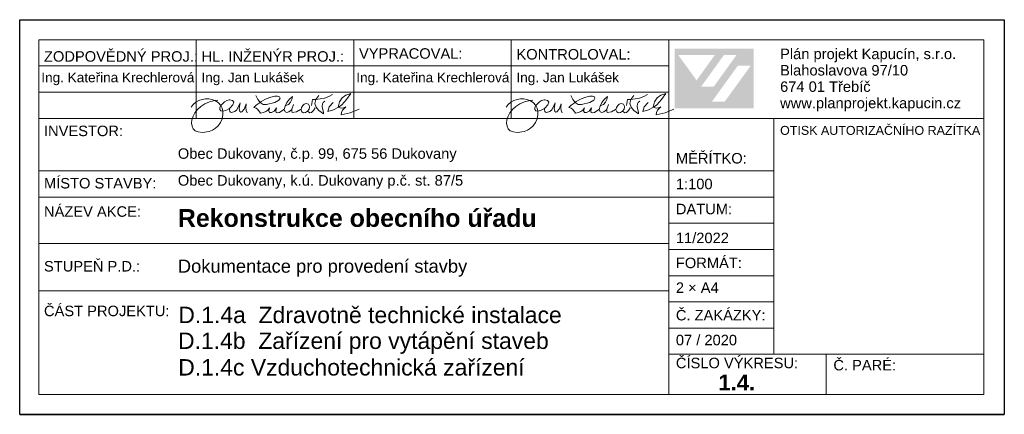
# Model space of a CAD drawing. Header units: millimetres. Extents: x 28262 to 240133, y -152087 to 56534.
# Tile 46 of 107: x 55202 to 73958, y 49006 to 56534. Entities that reach past the tile are written whole.
import ezdxf

# ---------------------------------------------------------------- set-up
doc = ezdxf.new("R2010")
doc.units = ezdxf.units.MM
doc.header["$MEASUREMENT"] = 0
doc.layers.get('0').update_dxf_attribs({"lineweight": 9})
doc.layers.add('--písmo', color=7, linetype='Continuous', lineweight=25)
doc.layers.add('--tabulka', color=7, linetype='Continuous', lineweight=20)
doc.styles.add('GENERATED_STYLE_1', font='arial.ttf')
doc.styles.add('GENERATED_STYLE_2', font='arialbd.ttf')

msp = doc.modelspace()

# ---------------------------------------------------------------- hatches: boundary and pattern name
at = {"linetype": 'Continuous', "lineweight": 25}
h = msp.add_hatch(color=1, dxfattribs=at)
h.paths.add_polyline_path([(67678, 55979), (69186, 55979), (69186, 54842), (67678, 54842)])
h.paths.add_polyline_path([(67748, 55859), (68096, 55377), (68443, 55858)], flags=0)
h.paths.add_polyline_path([(68858, 55860), (68618, 55860), (68181, 55255), (68421, 55254)], flags=0)
h.paths.add_polyline_path([(69126, 55654), (68881, 55654), (68387, 54970), (68632, 54970)], flags=0)

# ---------------------------------------------------------------- linework, layer by layer
at = {"layer": '--písmo'}
for p, q in [((55202, 56534), (73958, 56534)), ((55202, 49006), (55202, 56534)), ((73958, 56534), (73958, 49006)), ((55202, 49006), (73958, 49006)), ((73958, 49006), (55202, 49006))]:
    msp.add_line(p, q, dxfattribs=at)
at = {"layer": '--tabulka', "linetype": 'Continuous'}
for p, q in [((55565, 56151), (73565, 56151)), ((55565, 56151), (55565, 49384)), ((58565, 56151), (58565, 54651)), ((61565, 56151), (61565, 54651)), ((64565, 56151), (64565, 54651)), ((67565, 50151), (67565, 56151)), ((73565, 50151), (73565, 56151)), ((55565, 55651), (58565, 55651)), ((58565, 55651), (67565, 55651)), ((55565, 55151), (67565, 55151)), ((55565, 54651), (73565, 54651)), ((69565, 50151), (69565, 54651)), ((55565, 53651), (69565, 53651)), ((55565, 53151), (69565, 53151)), ((67565, 52651), (69565, 52651)), ((67565, 52262), (55565, 52262)), ((67565, 52151), (69565, 52151)), ((67565, 51651), (69565, 51651)), ((55565, 51359), (67565, 51359)), ((67565, 51151), (69565, 51151)), ((67565, 50651), (69565, 50651)), ((67565, 50151), (73565, 50151)), ((67565, 50151), (67565, 49384)), ((70565, 49384), (70565, 50151)), ((73565, 49384), (73565, 50151)), ((55565, 49384), (67565, 49384)), ((67565, 49384), (73565, 49384))]:
    msp.add_line(p, q, dxfattribs=at)
at = {"layer": '--tabulka', "linetype": 'Continuous', "flags": 128}
for points in [[(58466, 54863), (58509, 54916), (58560, 54959), (58617, 54991), (58678, 55012), (58741, 55023), (58804, 55024), (58865, 55014), (58922, 54994)], [(58601, 54393), (58547, 54414), (58508, 54451), (58485, 54501), (58477, 54562), (58484, 54625), (58505, 54691), (58539, 54757), (58588, 54821), (58651, 54879), (58727, 54929), (58817, 54969), (58922, 54994)], [(58922, 54994), (58977, 55001)], [(58922, 54994), (58986, 54954), (59036, 54897), (59060, 54847), (59072, 54790)], [(59036, 54897), (59101, 54966), (59145, 54990), (59193, 55002)], [(59193, 55002), (59207, 55003), (59258, 54992), (59280, 54960), (59265, 54910), (59205, 54844)], [(59781, 54956), (59710, 54904), (59663, 54856)], [(59701, 55089), (59741, 55010), (59781, 54956)], [(59803, 54970), (59781, 54956)], [(59781, 54956), (59839, 54919), (59903, 54913), (60062, 54955)], [(59986, 55058), (59898, 55022), (59803, 54970)], [(60062, 54955), (60137, 54996), (60161, 55037), (60150, 55060), (60116, 55074), (60061, 55075), (59986, 55058)], [(60275, 54894), (60321, 54916), (60359, 54959), (60387, 55013), (60399, 55069)], [(60399, 55069), (60342, 55019), (60294, 54953)], [(60760, 54900), (60778, 55011), (60797, 55010), (60844, 55012)], [(60844, 55012), (60826, 54937), (60847, 54868), (60903, 54802), (60989, 54740)], [(60844, 55012), (61009, 55037), (61094, 55066), (61162, 55108)], [(60900, 55087), (60844, 55012)], [(60989, 54740), (60991, 54761), (60966, 54875), (60969, 54929), (60985, 54954), (61015, 54977)], [(61174, 54956), (61100, 54872), (61082, 54827), (61075, 54782)], [(61346, 55042), (61295, 54966), (61269, 54865)], [(61336, 54911), (61429, 55013), (61509, 55127)], [(61509, 55127), (61417, 55095), (61346, 55042)], [(64466, 54863), (64509, 54916), (64560, 54959), (64617, 54991), (64678, 55012), (64741, 55023), (64804, 55024), (64865, 55014), (64922, 54994)], [(64601, 54393), (64547, 54414), (64508, 54451), (64485, 54501), (64477, 54562), (64484, 54625), (64505, 54691), (64539, 54757), (64588, 54821), (64651, 54879), (64727, 54929), (64817, 54969), (64922, 54994)], [(64922, 54994), (64977, 55001)], [(64922, 54994), (64986, 54954), (65036, 54897), (65060, 54847), (65072, 54790)], [(65036, 54897), (65101, 54966), (65145, 54990), (65193, 55002)], [(65193, 55002), (65207, 55003), (65258, 54992), (65280, 54960), (65265, 54910), (65205, 54844)], [(65781, 54956), (65710, 54904), (65663, 54856)], [(65701, 55089), (65741, 55010), (65781, 54956)], [(65803, 54970), (65781, 54956)], [(65781, 54956), (65839, 54919), (65903, 54913), (66062, 54955)], [(65986, 55058), (65898, 55022), (65803, 54970)], [(66062, 54955), (66137, 54996), (66161, 55037), (66150, 55060), (66116, 55074), (66061, 55075), (65986, 55058)], [(66275, 54894), (66321, 54916), (66359, 54959), (66387, 55013), (66399, 55069)], [(66399, 55069), (66342, 55019), (66294, 54953)], [(66760, 54900), (66778, 55011), (66797, 55010), (66844, 55012)], [(66844, 55012), (66826, 54937), (66847, 54868), (66903, 54802), (66989, 54740)], [(66844, 55012), (67009, 55037), (67094, 55066), (67162, 55108)], [(66900, 55087), (66844, 55012)], [(66989, 54740), (66991, 54761), (66966, 54875), (66969, 54929), (66985, 54954), (67015, 54977)], [(67174, 54956), (67100, 54872), (67082, 54827), (67075, 54782)], [(67346, 55042), (67295, 54966), (67269, 54865)], [(67336, 54911), (67429, 55013), (67509, 55127)], [(67509, 55127), (67417, 55095), (67346, 55042)], [(59072, 54790), (59032, 54796), (59015, 54820), (59017, 54855), (59036, 54897)], [(59201, 54837), (59126, 54803), (59072, 54790)], [(59072, 54790), (59072, 54728)], [(59201, 54837), (59199, 54819), (59207, 54783), (59218, 54770), (59235, 54766)], [(59205, 54844), (59201, 54837)], [(59205, 54838), (59201, 54837)], [(59235, 54766), (59301, 54782), (59340, 54815)], [(59340, 54815), (59401, 54948)], [(59401, 54948), (59383, 54837), (59397, 54780), (59413, 54772), (59432, 54777), (59476, 54828), (59518, 54931)], [(59518, 54931), (59510, 54852), (59515, 54799), (59533, 54755)], [(59663, 54856), (59707, 54845), (59741, 54823)], [(59741, 54823), (59792, 54749)], [(59792, 54749), (59845, 54761), (59890, 54781)], [(59890, 54781), (59929, 54810), (59962, 54850)], [(59962, 54850), (59945, 54798), (59961, 54766), (60000, 54761), (60049, 54789), (60095, 54852)], [(60095, 54852), (60084, 54792), (60090, 54766), (60105, 54754), (60152, 54762), (60236, 54818)], [(60294, 54953), (60259, 54882), (60243, 54820)], [(60243, 54820), (60262, 54776), (60289, 54762), (60328, 54777), (60380, 54817)], [(60421, 54915), (60387, 54827), (60384, 54789), (60391, 54764)], [(60391, 54764), (60477, 54778)], [(60477, 54778), (60552, 54820)], [(60701, 54920), (60660, 54933), (60624, 54923), (60593, 54897), (60571, 54861), (60561, 54822)], [(60561, 54822), (60561, 54814), (60574, 54775), (60606, 54760), (60646, 54766), (60685, 54789)], [(60685, 54789), (60714, 54829), (60724, 54873), (60718, 54900), (60701, 54920)], [(60828, 54853), (60798, 54801), (60764, 54763), (60727, 54754), (60685, 54789)], [(61075, 54782), (61183, 54814), (61274, 54862)], [(61269, 54865), (61274, 54862)], [(61274, 54862), (61336, 54911)], [(61274, 54862), (61327, 54845), (61371, 54853), (61417, 54872)], [(61326, 54717), (61500, 54757), (61666, 54829)], [(61353, 54805), (61334, 54764), (61326, 54717)], [(61417, 54872), (61353, 54805)], [(65072, 54790), (65032, 54796), (65015, 54820), (65017, 54855), (65036, 54897)], [(65201, 54837), (65126, 54803), (65072, 54790)], [(65072, 54790), (65072, 54728)], [(65201, 54837), (65199, 54819), (65207, 54783), (65218, 54770), (65235, 54766)], [(65205, 54844), (65201, 54837)], [(65205, 54838), (65201, 54837)], [(65235, 54766), (65301, 54782), (65340, 54815)], [(65340, 54815), (65401, 54948)], [(65401, 54948), (65383, 54837), (65397, 54780), (65413, 54772), (65432, 54777), (65476, 54828), (65518, 54931)], [(65518, 54931), (65510, 54852), (65515, 54799), (65533, 54755)], [(65663, 54856), (65707, 54845), (65741, 54823)], [(65741, 54823), (65792, 54749)], [(65792, 54749), (65845, 54761), (65890, 54781)], [(65890, 54781), (65929, 54810), (65962, 54850)], [(65962, 54850), (65945, 54798), (65961, 54766), (66000, 54761), (66049, 54789), (66095, 54852)], [(66095, 54852), (66084, 54792), (66090, 54766), (66105, 54754), (66152, 54762), (66236, 54818)], [(66294, 54953), (66259, 54882), (66243, 54820)], [(66243, 54820), (66262, 54776), (66289, 54762), (66328, 54777), (66380, 54817)], [(66421, 54915), (66387, 54827), (66384, 54789), (66391, 54764)], [(66391, 54764), (66477, 54778)], [(66477, 54778), (66552, 54820)], [(66701, 54920), (66660, 54933), (66624, 54923), (66593, 54897), (66571, 54861), (66561, 54822)], [(66561, 54822), (66561, 54814), (66574, 54775), (66606, 54760), (66646, 54766), (66685, 54789)], [(66685, 54789), (66714, 54829), (66724, 54873), (66718, 54900), (66701, 54920)], [(66828, 54853), (66798, 54801), (66764, 54763), (66727, 54754), (66685, 54789)], [(67075, 54782), (67183, 54814), (67274, 54862)], [(67269, 54865), (67274, 54862)], [(67274, 54862), (67336, 54911)], [(67274, 54862), (67327, 54845), (67371, 54853), (67417, 54872)], [(67326, 54717), (67500, 54757), (67666, 54829)], [(67353, 54805), (67334, 54764), (67326, 54717)], [(67417, 54872), (67353, 54805)], [(59072, 54728), (59057, 54642), (59027, 54570), (58986, 54511), (58935, 54464), (58876, 54428), (58814, 54404), (58683, 54385), (58601, 54393)], [(65072, 54728), (65057, 54642), (65027, 54570), (64986, 54511), (64935, 54464), (64876, 54428), (64814, 54404), (64683, 54385), (64601, 54393)]]:
    msp.add_lwpolyline(points, dxfattribs=at)

# ---------------------------------------------------------------- texts
at = {"layer": '--tabulka', "linetype": 'Continuous'}
for s, insert, char_height, attachment_point, style in [('\\A1;{\\fArial|b0|i0|c238|p38;ZODPOVĚDNÝ PROJ.:}', (55665, 55730), 200, 7, 'GENERATED_STYLE_1'), ('\\A1;{\\fArial|b0|i0|c238|p38;HL. INŽENÝR PROJ.:}', (58665, 55730), 200, 7, 'GENERATED_STYLE_1'), ('\\A1;{\\fArial|b0|i0|c238|p38;VYPRACOVAL:}', (61665, 55786), 200, 7, 'GENERATED_STYLE_1'), ('\\A1;{\\fArial|b0|i0|c238|p38;KONTROLOVAL:}', (64665, 55771), 200, 7, 'GENERATED_STYLE_1'), ('\\A1;Ing. Kateřina Krechlerová', (55614, 55404), 185, 4, 'GENERATED_STYLE_1'), ('\\A1;{\\fArial|b0|i0|c238|p38;Ing. Jan Lukášek}', (58665, 55404), 185, 4, 'GENERATED_STYLE_1'), ('\\A1;Ing. Kateřina Krechlerová', (61614, 55404), 185, 4, 'GENERATED_STYLE_1'), ('\\A1;{\\fArial|b0|i0|c238|p38;Ing. Jan Lukášek}', (64665, 55404), 185, 4, 'GENERATED_STYLE_1'), ('\\A1;{\\fArial|b0|i0|c238|p38;INVESTOR:}', (55665, 54411), 200, 4, 'GENERATED_STYLE_1'), ('\\A1;{\\fArial|b0|i0|c238|p38;OTISK AUTORIZAČNÍHO RAZÍTKA}', (69687, 54421), 170, 4, 'GENERATED_STYLE_1'), ('\\A1;Obec Dukovany, č.p. 99, 675 56 Dukovany', (58215, 53950), 200, 4, 'GENERATED_STYLE_1'), ('\\A1;{\\fArial|b0|i0|c238|p38;MĚŘÍTKO:}', (67702, 53889), 200, 4, 'GENERATED_STYLE_1'), ('\\A1;{\\fArial|b0|i0|c238|p38;MÍSTO STAVBY:}', (55665, 53413), 200, 4, 'GENERATED_STYLE_1'), ('\\A1;Obec Dukovany, k.ú. Dukovany p.č. st. 87/5', (58215, 53438), 200, 4, 'GENERATED_STYLE_1'), ('\\A1;{\\fArial|b0|i0|c238|p38;1:100}', (67702, 53297), 200, 7, 'GENERATED_STYLE_1'), ('\\A1;{\\fArial|b0|i0|c238|p38;NÁZEV AKCE:}', (55665, 52873), 200, 4, 'GENERATED_STYLE_1'), ('\\A1;{\\fArial|b0|i0|c238|p38;DATUM:}', (67702, 52921), 200, 4, 'GENERATED_STYLE_1'), ('\\A1;11/2022', (67702, 52370), 200, 4, 'GENERATED_STYLE_1'), ('\\A1;{\\fArial|b0|i0|c238|p38;STUPEŇ P.D.:}', (55665, 51829), 200, 4, 'GENERATED_STYLE_1'), ('\\A1;Dokumentace pro provedení stavby', (58215, 51795), 250, 4, 'GENERATED_STYLE_1'), ('\\A1;{\\fArial|b0|i0|c238|p38;FORMÁT:}', (67702, 51893), 200, 4, 'GENERATED_STYLE_1'), ('\\A1;2 × A4', (67702, 51422), 200, 4, 'GENERATED_STYLE_1'), ('\\A1;{\\fArial|b0|i0|c238|p38;ČÁST PROJEKTU:}', (55665, 50977), 200, 4, 'GENERATED_STYLE_1'), ('\\A1;D.1.4a  Zdravotně technické instalace', (58224, 50742), 312.5, 7, 'GENERATED_STYLE_1'), ('\\A1;{\\fArial|b0|i0|c238|p38;Č. ZAKÁZKY:}', (67702, 50896), 200, 4, 'GENERATED_STYLE_1'), ('\\A1;D.1.4b  Zařízení pro vytápění staveb', (58219, 50159), 312.5, 7, 'GENERATED_STYLE_1'), ('\\A1;07 / 2020', (67702, 50422), 200, 4, 'GENERATED_STYLE_1'), ('\\A1;D.1.4c Vzduchotechnická zařízení', (58222, 49742), 312.5, 7, 'GENERATED_STYLE_1'), ('\\A1;{\\fArial|b0|i0|c238|p38;ČÍSLO VÝKRESU:}', (67702, 49984), 200, 4, 'GENERATED_STYLE_1'), ('\\A1;{\\fArial|b0|i0|c238|p38;Č. PARÉ:}', (70702, 49943), 200, 4, 'GENERATED_STYLE_1'), ('\\A1;1.4.', (68512, 49613), 300, 4, 'GENERATED_STYLE_2')]:
    msp.add_mtext(s, dxfattribs=dict(at, insert=insert, char_height=char_height, attachment_point=attachment_point, style=style))
at = {"layer": '--tabulka', "linetype": 'Continuous', "insert": (69687, 54784), "char_height": 200, "width": 3813.93, "attachment_point": 7, "line_spacing_factor": 0.937047, "style": 'GENERATED_STYLE_1'}
msp.add_mtext('\\A1;{\\fArial|b0|i0|c238|p38;Plán projekt Kapucín, s.r.o.\\P\\fArial|b0|i0|c238|p38;Blahoslavova 97/10\\P\\fArial|b0|i0|c238|p38;674 01 Třebíč\\P\\fArial|b0|i0|c238|p38;www.planprojekt.kapucin.cz}', dxfattribs=at)
at = {"layer": '--tabulka', "linetype": 'Continuous', "insert": (58215, 52921), "char_height": 340, "width": 8865.15, "attachment_point": 1, "style": 'GENERATED_STYLE_2'}
msp.add_mtext('\\A1;Rekonstrukce obecního úřadu', dxfattribs=at)

doc.saveas('drawing.dxf')
